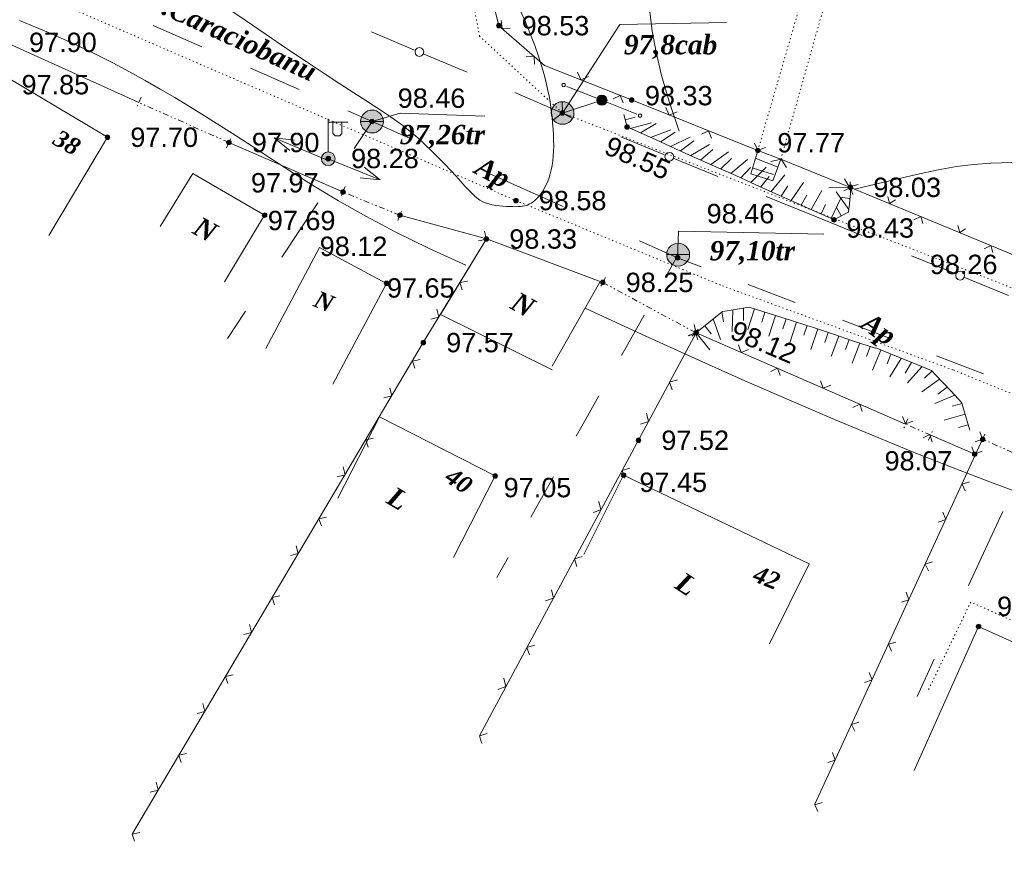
# Model space of a CAD drawing. Header units: millimetres. Extents: x 9396 to 25236, y 15106 to 31102.
# Tile 98 of 256: x 10985 to 11071, y 16068 to 16142. Entities that reach past the tile are written whole.
import ezdxf
from ezdxf.enums import TextEntityAlignment as Align

# ---------------------------------------------------------------- set-up
doc = ezdxf.new("R2010")
doc.units = ezdxf.units.MM
for name, pattern in [('DIVIDE', [1.25, 0.5, -0.25, 0, -0.25, 0, -0.25]), ('DOT', [0.25, 0, -0.25]), ('HIDDEN', [0.375, 0.25, -0.125])]:
    doc.linetypes.add(name, pattern=pattern)
for name, color, linetype, lineweight, true_color in [('1001010', 7, 'Continuous', 9, 0x000000), ('10010110', 7, 'Continuous', 20, 0xa25100), ('10010212', 7, 'Continuous', 9, 0x000000), ('1060000', 7, 'Continuous', 9, 0x000000), ('1070000', 7, 'DOT', 9, 0x000000), ('2030003', 7, 'Continuous', 9, 0x000000), ('2030012', 7, 'Continuous', 9, 0x000000), ('21100200', 7, 'HIDDEN', 0, 0x800080), ('3000105', 7, 'DIVIDE', 9, 0x000000), ('3000260', 7, 'Continuous', 9, 0x000000), ('5010210', 7, 'Continuous', 20, 0x008000), ('5010420', 7, 'Continuous', 9, 0x000000), ('6011210', 1, 'Continuous', 9, 0xff0000), ('9010110', 7, 'Continuous', 9, 0x000000), ('9010120', 7, 'Continuous', 20, 0x000000), ('9010200', 7, 'Continuous', 9, 0x000000)]:
    doc.layers.add(name, color=color, linetype=linetype, lineweight=lineweight, true_color=true_color)
doc.styles.add('10', font='timesbi.ttf', dxfattribs={"height": 0.001481})
doc.styles.add('12', font='timesbi.ttf', dxfattribs={"height": 0.001693})
doc.styles.add('2', font='timesbi.ttf', dxfattribs={"height": 0.001693})
doc.styles.add('3', font='timesbi.ttf', dxfattribs={"height": 0.001693})
doc.styles.add('9', font='timesbi.ttf', dxfattribs={"height": 0.001693})
doc.styles.add('F2', font='arial.ttf', dxfattribs={"height": 0.001693})

# ---------------------------------------------------------------- blocks, each defined once
blk = doc.blocks.new('SYMBOL21100200')
at = {"true_color": 0x800080}
h = blk.add_hatch(color=216, dxfattribs=at)
edge = h.paths.add_edge_path()
edge.add_arc((0, 0), 0.1, 0, 360)
at = {"color": 216, "linetype": 'Continuous', "lineweight": 0, "true_color": 0x800080}
blk.add_circle((0, 0), 0.1, dxfattribs=at)
blk = doc.blocks.new('SYMBOL5010420')
at = {"true_color": 0xffffff}
h = blk.add_hatch(color=7, dxfattribs=at)
edge = h.paths.add_edge_path()
edge.add_arc((0, 0), 0.5, 0, 360)
at = {"color": 18, "linetype": 'Continuous', "lineweight": 9, "true_color": 0x000000, "flags": 128}
blk.add_lwpolyline([(-0.5, 0), (0.5, 0)], dxfattribs=at)
at = {"color": 18, "linetype": 'Continuous', "lineweight": 9, "true_color": 0x000000}
blk.add_circle((0, 0), 0.5, dxfattribs=at)
blk = doc.blocks.new('SYMBOL2030012')
at = {"true_color": 0xffffff}
h = blk.add_hatch(color=7, dxfattribs=at)
edge = h.paths.add_edge_path()
edge.add_arc((0, 0), 0.225, 0, 360)
at = {"true_color": 0x000000}
h = blk.add_hatch(color=18, dxfattribs=at)
edge = h.paths.add_edge_path()
edge.add_arc((0, 0), 0.05, 0, 360)
at = {"color": 18, "linetype": 'Continuous', "lineweight": 0, "true_color": 0x000000}
for radius in [0.225, 0.05]:
    blk.add_circle((0, 0), radius, dxfattribs=at)
blk = doc.blocks.new('SYMBOL2030003')
at = {"true_color": 0xffffff}
h = blk.add_hatch(color=7, dxfattribs=at)
edge = h.paths.add_edge_path()
edge.add_arc((0, 0), 0.3, 0, 360)
at = {"true_color": 0x000000}
h = blk.add_hatch(color=18, dxfattribs=at)
edge = h.paths.add_edge_path()
edge.add_arc((0, 0), 0.1, 0, 360)
at = {"color": 18, "linetype": 'Continuous', "lineweight": 0, "true_color": 0x000000, "flags": 128}
for points in [[(0, 0.3), (0, 1.75)], [(0, 1.6), (0.85, 1.6)], [(0.2, 1.6), (0.2, 1.1), (0.3, 1), (0.5, 1), (0.6, 1.1), (0.6, 1.6)]]:
    blk.add_lwpolyline(points, dxfattribs=at)
at = {"color": 18, "linetype": 'Continuous', "lineweight": 0, "true_color": 0x000000}
for radius in [0.3, 0.1]:
    blk.add_circle((0, 0), radius, dxfattribs=at)
blk = doc.blocks.new('SYMBOL9010200')
at = {"true_color": 0xffffff}
h = blk.add_hatch(color=7, dxfattribs=at)
edge = h.paths.add_edge_path()
edge.add_arc((0.01, 0), 0.495, 0, 360)
at = {"color": 18, "linetype": 'Continuous', "lineweight": 0, "true_color": 0x000000, "flags": 128}
for points in [[(0.0025, 0.007), (-0.007, 0.495)], [(0.0025, 0.0025), (-0.3845, -0.3005)], [(0.005, 0), (0.44, -0.238)]]:
    blk.add_lwpolyline(points, dxfattribs=at)
at = {"color": 18, "linetype": 'Continuous', "lineweight": 0, "true_color": 0x000000}
blk.add_circle((0.01, 0), 0.495, dxfattribs=at)

msp = doc.modelspace()

# ---------------------------------------------------------------- linework, layer by layer
at = {"layer": '1001010', "color": 253}
for p, q in [((10983.242, 16137.031), (10992.2, 16131.674)), ((10987.068, 16123.091), (10992.2, 16131.674)), ((11051.083, 16129.753), (11049.079, 16130.511)), ((11050.76, 16129.098), (11048.843, 16129.839)), ((10996.804, 16123.871), (10999.665, 16128.492)), ((10999.665, 16128.492), (11005.936, 16124.849)), ((11050.45, 16128.418), (11048.658, 16128.974)), ((11002.422, 16119.024), (11005.936, 16124.849)), ((11021.328, 16116.186), (11025.336, 16122.785)), ((11035.521, 16118.965), (11025.336, 16122.785)), ((11006.031, 16113.207), (11010.74, 16122.028)), ((11010.74, 16122.028), (11016.605, 16118.897)), ((11011.895, 16110.075), (11016.605, 16118.897)), ((11031.077, 16111.659), (11035.257, 16119.003)), ((11031.077, 16111.32), (11021.328, 16116.186)), ((11022.468, 16094.934), (11026.105, 16102.055)), ((11037.331, 16102.109), (11033.857, 16095.181))]:
    msp.add_line(p, q, dxfattribs=at)
for points in [[(11049.079, 16130.511, 0), (11048.472, 16128.479, 0), (11050.389, 16127.861, 0), (11051.083, 16129.753, 0)], [(11026.105, 16102.055, 0), (11015.977, 16107.228, 0), (11012.34, 16100.107, 0)], [(11037.331, 16102.109, 0), (11053.577, 16094.375, 0), (11050.104, 16087.367, 0)], [(11093.742, 16077.439, 0), (11068.38, 16088.889, 0), (11062.749, 16076.287, 0)]]:
    msp.add_polyline3d(points, dxfattribs=at)
at = {"layer": '10010110'}
for points in [[(11039.906, 16163.832, 0), (11039.794, 16161.106, 1.212), (11039.697, 16158.628, 4.15), (11039.615, 16156.368, 8.731), (11039.548, 16154.298, 14.872), (11039.496, 16152.391, 22.491), (11039.459, 16150.616, 31.504), (11039.437, 16148.947, 41.83), (11039.429, 16147.355, 53.384), (11039.441, 16145.808, 65.745), (11039.495, 16144.26, 77.13), (11039.616, 16142.662, 85.418), (11039.833, 16140.966, 88.485), (11040.172, 16139.121, 84.211), (11040.659, 16137.079, 70.473), (11041.321, 16134.791, 45.148), (11042.185, 16132.208, 6.116)], [(11028.328, 16142.746, 25.545), (11028.778, 16141.698, 23.693), (11029.19, 16140.677, 24.272), (11029.56, 16139.698, 27.524), (11029.882, 16138.779, 33.691), (11030.155, 16137.933, 42.813), (11030.383, 16137.154, 54.12), (11030.569, 16136.436, 66.636), (11030.72, 16135.768, 79.386), (11030.84, 16135.144, 91.396), (11030.936, 16134.555, 101.691), (11031.012, 16133.993, 109.297), (11031.074, 16133.449, 113.239), (11031.126, 16132.918, 112.848), (11031.167, 16132.398, 108.685), (11031.197, 16131.891, 101.613), (11031.215, 16131.399, 92.499), (11031.22, 16130.923, 82.209), (11031.211, 16130.465, 71.606), (11031.186, 16130.026, 61.558), (11031.145, 16129.608, 52.93), (11031.087, 16129.212, 46.382), (11031.013, 16128.839, 41.758), (11030.924, 16128.487, 38.699), (11030.823, 16128.158, 36.844), (11030.711, 16127.85, 35.833), (11030.588, 16127.565, 35.306), (11030.458, 16127.3, 34.901), (11030.32, 16127.058, 34.26), (11030.177, 16126.836, 33.148), (11030.03, 16126.636, 31.845), (11029.879, 16126.456, 30.754), (11029.727, 16126.295, 30.282), (11029.572, 16126.154, 30.834), (11029.418, 16126.031, 32.814), (11029.264, 16125.926, 36.628), (11029.113, 16125.839, 42.682), (11028.963, 16125.768, 51.192), (11028.812, 16125.712, 61.627), (11028.655, 16125.67, 73.266), (11028.49, 16125.639, 85.388), (11028.311, 16125.619, 97.273), (11028.115, 16125.608, 108.201), (11027.897, 16125.604, 117.451), (11027.655, 16125.606, 124.303), (11027.385, 16125.611, 128.234), (11027.093, 16125.623, 129.51), (11026.785, 16125.643, 128.593), (11026.469, 16125.672, 125.945), (11026.152, 16125.714, 122.031), (11025.841, 16125.769, 117.312), (11025.543, 16125.841, 112.251), (11025.264, 16125.93, 107.312), (11025.01, 16126.04, 102.846), (11024.771, 16126.175, 98.769), (11024.539, 16126.34, 94.884), (11024.302, 16126.541, 90.996), (11024.05, 16126.784, 86.908), (11023.772, 16127.072, 82.426), (11023.459, 16127.412, 77.353), (11023.098, 16127.808, 71.494), (11022.684, 16128.264, 64.757), (11022.218, 16128.77, 57.468), (11021.707, 16129.314, 50.057), (11021.156, 16129.883, 42.956), (11020.572, 16130.466, 36.593), (11019.961, 16131.05, 31.401), (11019.327, 16131.624, 27.807), (11018.678, 16132.176, 26.244), (11018.014, 16132.698, 27.017), (11017.317, 16133.208, 29.932), (11016.564, 16133.728, 34.672), (11015.73, 16134.28, 40.919), (11014.794, 16134.887, 48.355), (11013.732, 16135.57, 56.663), (11012.52, 16136.353, 65.524), (11011.135, 16137.258, 74.62), (11009.567, 16138.296, 83.405), (11007.858, 16139.442, 90.41), (11006.061, 16140.657, 93.937), (11004.233, 16141.905, 92.29), (11002.427, 16143.15, 83.77)], [(11023.548, 16120.477, 134.964), (11020.32, 16121.95, 99.36), (11017.406, 16123.385, 79.634), (11014.779, 16124.777, 72.61), (11012.409, 16126.118, 75.115), (11010.268, 16127.4, 83.974), (11008.329, 16128.617, 96.012), (11006.563, 16129.761, 108.057), (11004.941, 16130.826, 116.932), (11003.437, 16131.807, 120.199), (11002.025, 16132.715, 118.351), (11000.681, 16133.564, 112.62), (10999.38, 16134.368, 104.233), (10998.097, 16135.139, 94.42), (10996.808, 16135.893, 84.411), (10995.489, 16136.643, 75.435), (10994.116, 16137.403, 68.721), (10992.654, 16138.187, 65.021), (10991.036, 16139.01, 63.184), (10989.187, 16139.889, 61.578), (10987.029, 16140.84, 58.576), (10984.487, 16141.879, 52.546)], [(11073.569, 16129.515, 17.451), (11071.298, 16129.463, 38.369), (11069.48, 16129.396, 53.096), (11067.925, 16129.288, 61.428), (11066.446, 16129.11, 63.16), (11064.855, 16128.834, 58.087), (11062.964, 16128.432, 46.006), (11060.586, 16127.877, 26.712), (11057.531, 16127.141, 0)], [(11072.15, 16100.499, 6.82), (11069.141, 16101.624, 8.14), (11066.01, 16102.827, 10.663), (11062.758, 16104.113, 14.089), (11059.359, 16105.495, 17.728), (11055.778, 16106.991, 20.794), (11051.982, 16108.616, 22.5), (11047.936, 16110.386, 22.061), (11043.607, 16112.317, 18.688), (11038.961, 16114.426, 11.597), (11033.963, 16116.729, 0)]]:
    msp.add_polyline3d(points, dxfattribs=at)
at = {"layer": '10010212', "color": 253}
for p, q in [((11037.481, 16133.207), (11038.351, 16133.437)), ((11037.921, 16132.447), (11039.761, 16132.947)), ((11037.921, 16132.447), (11039.761, 16132.947)), ((11038.801, 16132.057), (11040.191, 16132.877)), ((11040.121, 16131.467), (11038.361, 16132.257)), ((11039.681, 16131.657), (11041.461, 16132.317)), ((11039.681, 16131.657), (11041.461, 16132.317)), ((11040.561, 16131.267), (11041.841, 16132.127)), ((11041.441, 16130.877), (11043.161, 16131.687)), ((11041.441, 16130.877), (11043.161, 16131.687)), ((11041.881, 16130.677), (11040.121, 16131.467)), ((11042.321, 16130.477), (11043.491, 16131.367)), ((11043.201, 16130.087), (11044.841, 16131.047)), ((11043.201, 16130.087), (11044.841, 16131.047)), ((11043.631, 16129.887), (11041.881, 16130.677)), ((11045.391, 16129.097), (11043.631, 16129.887)), ((11044.071, 16129.687), (11045.131, 16130.607)), ((11044.951, 16129.297), (11046.501, 16130.397)), ((11044.951, 16129.297), (11046.501, 16130.397)), ((11047.151, 16128.317), (11045.391, 16129.097)), ((11045.831, 16128.907), (11046.781, 16129.827)), ((11046.711, 16128.507), (11048.161, 16129.737)), ((11046.711, 16128.507), (11048.161, 16129.737)), ((11047.591, 16128.117), (11048.421, 16129.037)), ((11048.471, 16127.717), (11049.811, 16129.067)), ((11048.471, 16127.717), (11049.811, 16129.067)), ((11048.911, 16127.527), (11047.151, 16128.317)), ((11048.472, 16128.479), (11048.472, 16128.479)), ((11049.351, 16127.327), (11050.061, 16128.237)), ((11050.231, 16126.937), (11051.441, 16128.397)), ((11050.231, 16126.937), (11051.441, 16128.397)), ((11050.661, 16126.737), (11048.911, 16127.527)), ((11051.101, 16126.537), (11051.711, 16127.437)), ((11051.981, 16126.147), (11053.071, 16127.707)), ((11051.981, 16126.147), (11053.071, 16127.707)), ((11057.181, 16127.287), (11055.281, 16127.247)), ((11057.181, 16127.287), (11055.281, 16127.247)), ((11052.421, 16125.947), (11050.661, 16126.737)), ((11052.861, 16125.747), (11053.351, 16126.617)), ((11053.741, 16125.357), (11054.681, 16127.007)), ((11053.741, 16125.357), (11054.681, 16127.007)), ((11057.031, 16125.367), (11055.921, 16126.907)), ((11057.031, 16125.367), (11055.921, 16126.907)), ((11057.141, 16126.327), (11056.251, 16126.427)), ((11054.181, 16125.157), (11052.421, 16125.947)), ((11054.621, 16124.967), (11055.001, 16125.787)), ((11055.501, 16124.567), (11056.301, 16126.297)), ((11055.501, 16124.567), (11056.301, 16126.297)), ((11056.361, 16124.797), (11055.931, 16125.597)), ((11055.941, 16124.367), (11054.181, 16125.157)), ((11045.921, 16116.427), (11046.061, 16115.537)), ((11046.401, 16116.507), (11048.311, 16116.807)), ((11046.881, 16116.577), (11046.841, 16114.677)), ((11046.881, 16116.577), (11046.841, 16114.677)), ((11047.831, 16116.727), (11047.831, 16115.657)), ((11048.781, 16116.667), (11048.201, 16114.857)), ((11048.781, 16116.667), (11048.201, 16114.857)), ((11048.311, 16116.817), (11050.161, 16116.237)), ((11049.701, 16116.377), (11049.421, 16115.517)), ((11050.161, 16116.237), (11052.011, 16115.647)), ((11043.301, 16114.267), (11044.801, 16115.487)), ((11045.181, 16115.797), (11045.811, 16113.997)), ((11045.181, 16115.797), (11045.811, 16113.997)), ((11050.621, 16116.087), (11050.041, 16114.277)), ((11050.621, 16116.087), (11050.041, 16114.277)), ((11051.551, 16115.797), (11051.271, 16114.927)), ((11052.471, 16115.497), (11051.871, 16113.697)), ((11052.471, 16115.497), (11051.871, 16113.697)), ((11043.681, 16114.567), (11044.871, 16113.097)), ((11043.681, 16114.567), (11044.871, 16113.097)), ((11044.431, 16115.177), (11044.991, 16114.487)), ((11053.391, 16115.207), (11053.111, 16114.357)), ((11054.311, 16114.907), (11053.701, 16113.107)), ((11054.311, 16114.907), (11053.701, 16113.107)), ((11053.851, 16115.057), (11055.691, 16114.447)), ((11055.231, 16114.597), (11054.941, 16113.737)), ((11055.691, 16114.447), (11057.531, 16113.827)), ((11056.151, 16114.287), (11055.501, 16112.507)), ((11056.151, 16114.287), (11055.501, 16112.507)), ((11057.071, 16113.987), (11056.751, 16113.117)), ((11057.991, 16113.677), (11057.311, 16111.907)), ((11057.991, 16113.677), (11057.311, 16111.907)), ((11057.531, 16113.827), (11059.371, 16113.217)), ((11058.911, 16113.367), (11058.571, 16112.487)), ((11059.821, 16113.067), (11059.111, 16111.307)), ((11059.821, 16113.067), (11059.111, 16111.307)), ((11059.381, 16113.247), (11061.171, 16112.517)), ((11060.721, 16112.697), (11060.381, 16111.867)), ((11061.621, 16112.337), (11060.611, 16110.727)), ((11061.621, 16112.337), (11060.611, 16110.727)), ((11061.171, 16112.517), (11062.971, 16111.787)), ((11062.521, 16111.977), (11061.961, 16111.057)), ((11063.421, 16111.607), (11062.151, 16110.197)), ((11063.421, 16111.607), (11062.151, 16110.197)), ((11064.301, 16111.227), (11063.651, 16110.617)), ((11064.971, 16110.527), (11063.431, 16109.407)), ((11064.971, 16110.527), (11063.431, 16109.407)), ((11064.641, 16110.877), (11065.971, 16109.467)), ((11065.631, 16109.817), (11064.811, 16109.217)), ((11066.301, 16109.117), (11064.541, 16108.387)), ((11066.301, 16109.117), (11064.541, 16108.387)), ((11066.941, 16108.397), (11066.071, 16108.147)), ((11067.071, 16107.937), (11067.611, 16106.067)), ((11067.211, 16107.467), (11065.381, 16106.937)), ((11067.211, 16107.467), (11065.381, 16106.937)), ((11067.481, 16106.537), (11066.611, 16106.287))]:
    msp.add_line(p, q, dxfattribs=at)
for points in [[(11038.361, 16132.257, 0), (11037.641, 16132.577, 0), (11037.361, 16133.677, 0)], [(11057.161, 16127.767, 0), (11057.191, 16126.747, 0), (11057.081, 16125.847, 0)], [(11057.081, 16125.847, 0), (11057.001, 16125.137, 0), (11055.931, 16124.577, 0)], [(11044.801, 16115.487, 0), (11045.971, 16116.437, 0), (11046.401, 16116.507, 0)], [(11052.011, 16115.647, 0), (11053.451, 16115.187, 0), (11053.851, 16115.057, 0)], [(11062.971, 16111.787, 0), (11064.271, 16111.267, 0), (11064.641, 16110.877, 0)], [(11065.971, 16109.467, 0), (11066.921, 16108.457, 0), (11067.071, 16107.937, 0)]]:
    msp.add_polyline3d(points, dxfattribs=at)
at = {"layer": '1060000', "color": 253}
for p, q in [((10994.936, 16134.714), (10983.343, 16139.975)), ((11012.792, 16126.893), (11002.812, 16131.22)), ((11025.336, 16122.785), (11017.773, 16124.854))]:
    msp.add_line(p, q, dxfattribs=at)
for points in [[(11031.982, 16133.797, 89.722), (11037.004, 16141.536, 89.722), (11046.334, 16141.706, 89.722)], [(11015.338, 16133.053, 0), (11017.796, 16133.789, 0), (11025.204, 16133.525, 0)], [(11042.062, 16121.133, 0), (11042.137, 16123.47, 0), (11054.837, 16123.206, 0)]]:
    msp.add_polyline3d(points, dxfattribs=at)
at = {"layer": '1070000', "color": 253}
msp.add_line((11031.982, 16133.797), (11118.946, 16099.981), dxfattribs=at)
for points in [[(11031.982, 16133.797, 0), (11024.742, 16140.511, 0), (11021.27, 16158.679, 0), (11021.527, 16163.406, 0), (11023.949, 16169.555, 0)], [(11049.079, 16130.511, 0), (11054.259, 16148.418, 0), (11052.213, 16148.79, 0), (11052.337, 16150.774, 0), (11043.345, 16151.27, 0), (11043.717, 16157.72, 0)], [(11051.083, 16129.753, 0), (11056.306, 16148.232, 0), (11058.662, 16147.922, 0), (11059.034, 16150.526, 0), (11065.669, 16150.402, 0), (11066.103, 16157.162, 0)], [(10966.57, 16152.635, 0), (11027.918, 16126.141, 0), (11045.971, 16118.68, 0)], [(11045.971, 16118.68, 0), (11066.174, 16111.322, 0), (11099.971, 16097.603, 0), (11164.883, 16068.086, 0)], [(11093.473, 16094.687, 0), (11089.015, 16084.713, 0), (11083.412, 16087.324, 0), (11082.036, 16084.571, 0), (11067.697, 16091.028, 0), (11063.946, 16083.241, 0)]]:
    msp.add_polyline3d(points, dxfattribs=at)
at = {"layer": '3000105', "color": 253}
for p, q in [((10995.139, 16135.171), (10994.693, 16134.166)), ((11002.812, 16131.22), (10994.936, 16134.714)), ((11002.61, 16130.763), (11003.056, 16131.769)), ((11012.981, 16127.356), (11012.565, 16126.338)), ((11017.773, 16124.854), (11012.792, 16126.893)), ((11017.583, 16124.391), (11018, 16125.409)), ((11035.758, 16119.405), (11035.236, 16118.437)), ((11035.521, 16118.965), (11043.676, 16114.571)), ((11043.439, 16114.13), (11043.961, 16115.099)), ((11062.193, 16107.049), (11061.754, 16106.04)), ((11064.194, 16105.632), (11061.993, 16106.59)), ((11063.994, 16105.173), (11064.433, 16106.182)), ((11068.938, 16105.716), (11068.498, 16104.707)), ((11074.011, 16102.959), (11068.738, 16105.257))]:
    msp.add_line(p, q, dxfattribs=at)
at = {"layer": '3000260', "color": 253}
for p, q in [((11051.083, 16129.753), (11057.176, 16127.288)), ((11057.176, 16127.288), (11072.802, 16120.825)), ((11043.676, 16114.571), (11024.747, 16079.38)), ((11061.993, 16106.59), (11043.676, 16114.571)), ((11068.736, 16105.261), (11054.073, 16073.353)), ((11068.044, 16103.954), (11064.194, 16105.632))]:
    msp.add_line(p, q, dxfattribs=at)
for points in [[(11049.079, 16130.511, 0), (11038.029, 16134.939, 0), (11030.429, 16137.965, 0), (11026.42, 16141.427, 0), (11024.764, 16148.16, 0), (11022.794, 16158.74, 0), (11025.282, 16160.727, 0)], [(11027.421, 16141.217, 0), (11026.701, 16141.187, 0), (11026.641, 16141.897, 0)], [(11029.531, 16138.077, 0), (11029.501, 16138.767, 0), (11028.821, 16138.697, 0)], [(11034.271, 16136.977, 0), (11033.591, 16136.707, 0), (11033.301, 16137.357, 0)], [(11037.291, 16134.697, 0), (11037.031, 16135.337, 0), (11036.421, 16135.047, 0)], [(11042.011, 16133.887, 0), (11041.331, 16133.617, 0), (11041.041, 16134.267, 0)], [(11045.021, 16131.597, 0), (11044.771, 16132.237, 0), (11044.151, 16131.947, 0)], [(11049.751, 16130.777, 0), (11049.071, 16130.517, 0), (11048.781, 16131.167, 0)], [(11050.221, 16129.557, 0), (11051.101, 16129.747, 0), (11051.571, 16129.017, 0)], [(11056.601, 16126.987, 0), (11057.181, 16127.287, 0), (11057.371, 16126.667, 0)], [(11056.641, 16128.047, 0), (11057.071, 16127.327, 0), (11057.851, 16127.557, 0)], [(11060.431, 16126.487, 0), (11060.591, 16125.877, 0), (11061.121, 16126.197, 0)], [(11062.731, 16124.447, 0), (11063.321, 16124.747, 0), (11063.501, 16124.127, 0)], [(11066.561, 16123.947, 0), (11066.731, 16123.337, 0), (11067.251, 16123.657, 0)], [(11025.171, 16123.477, 0), (11025.331, 16122.777, 0), (11024.651, 16122.617, 0)], [(11025.336, 16122.785, 0), (11019.819, 16113.713, 0), (10994.381, 16070.778, 0)], [(11068.871, 16121.917, 0), (11069.451, 16122.217, 0), (11069.631, 16121.597, 0)], [(11023.681, 16119.097, 0), (11023.011, 16118.967, 0), (11023.211, 16118.327, 0)], [(11021.001, 16116.627, 0), (11021.161, 16115.927, 0), (11020.481, 16115.767, 0)], [(11043.501, 16115.287, 0), (11043.671, 16114.557, 0), (11042.981, 16114.327, 0)], [(11043.831, 16113.957, 0), (11043.621, 16114.597, 0), (11043.031, 16114.307, 0)], [(11048.271, 16113.117, 0), (11047.621, 16112.857, 0), (11047.381, 16113.507, 0)], [(11019.531, 16112.247, 0), (11018.871, 16112.107, 0), (11019.071, 16111.477, 0)], [(11051.021, 16110.827, 0), (11050.801, 16111.467, 0), (11050.211, 16111.177, 0)], [(11042.041, 16110.467, 0), (11041.361, 16110.257, 0), (11041.571, 16109.597, 0)], [(11055.461, 16109.987, 0), (11054.801, 16109.727, 0), (11054.561, 16110.377, 0)], [(11016.881, 16109.737, 0), (11017.051, 16109.047, 0), (11016.371, 16108.877, 0)], [(11039.341, 16107.557, 0), (11039.511, 16106.827, 0), (11038.821, 16106.587, 0)], [(11058.201, 16107.697, 0), (11057.991, 16108.337, 0), (11057.391, 16108.047, 0)], [(11062.641, 16106.857, 0), (11061.981, 16106.597, 0), (11061.741, 16107.247, 0)], [(11068.481, 16105.907, 0), (11068.731, 16105.257, 0), (11068.081, 16105.037, 0)], [(11015.451, 16105.347, 0), (11014.781, 16105.207, 0), (11014.991, 16104.577, 0)], [(11064.331, 16105.027, 0), (11064.121, 16105.667, 0), (11063.541, 16105.377, 0)], [(11068.681, 16104.217, 0), (11068.031, 16103.957, 0), (11067.801, 16104.607, 0)], [(11012.801, 16102.847, 0), (11012.971, 16102.147, 0), (11012.291, 16101.977, 0)], [(11037.881, 16102.737, 0), (11037.201, 16102.527, 0), (11037.411, 16101.867, 0)], [(11067.581, 16101.547, 0), (11066.941, 16101.347, 0), (11067.221, 16100.757, 0)], [(11035.181, 16099.827, 0), (11035.351, 16099.097, 0), (11034.661, 16098.857, 0)], [(11065.261, 16098.897, 0), (11065.511, 16098.237, 0), (11064.861, 16098.017, 0)], [(11011.361, 16098.457, 0), (11010.691, 16098.317, 0), (11010.901, 16097.677, 0)], [(11008.711, 16095.947, 0), (11008.881, 16095.257, 0), (11008.201, 16095.087, 0)], [(11033.721, 16094.997, 0), (11033.041, 16094.797, 0), (11033.251, 16094.127, 0)], [(11064.361, 16094.537, 0), (11063.721, 16094.337, 0), (11063.991, 16093.747, 0)], [(11031.021, 16092.087, 0), (11031.191, 16091.357, 0), (11030.501, 16091.127, 0)], [(11007.271, 16091.557, 0), (11006.611, 16091.417, 0), (11006.811, 16090.787, 0)], [(11062.041, 16091.887, 0), (11062.291, 16091.227, 0), (11061.631, 16091.007, 0)], [(11004.621, 16089.047, 0), (11004.791, 16088.357, 0), (11004.111, 16088.187, 0)], [(11029.561, 16087.267, 0), (11028.881, 16087.057, 0), (11029.091, 16086.397, 0)], [(11061.131, 16087.517, 0), (11060.491, 16087.327, 0), (11060.771, 16086.727, 0)], [(11003.191, 16084.657, 0), (11002.521, 16084.517, 0), (11002.731, 16083.887, 0)], [(11026.851, 16084.357, 0), (11027.031, 16083.627, 0), (11026.331, 16083.387, 0)], [(11058.811, 16084.867, 0), (11059.061, 16084.217, 0), (11058.411, 16083.997, 0)], [(11000.541, 16082.157, 0), (11000.711, 16081.457, 0), (11000.031, 16081.287, 0)], [(11057.911, 16080.507, 0), (11057.271, 16080.317, 0), (11057.551, 16079.717, 0)], [(11025.401, 16079.537, 0), (11024.721, 16079.327, 0), (11024.931, 16078.667, 0)], [(10999.101, 16077.767, 0), (10998.441, 16077.627, 0), (10998.641, 16076.987, 0)], [(11055.591, 16077.857, 0), (11055.841, 16077.197, 0), (11055.191, 16076.977, 0)], [(10996.451, 16075.257, 0), (10996.621, 16074.567, 0), (10995.941, 16074.397, 0)], [(11054.691, 16073.497, 0), (11054.051, 16073.297, 0), (11054.321, 16072.707, 0)], [(10995.011, 16070.867, 0), (10994.351, 16070.727, 0), (10994.551, 16070.097, 0)]]:
    msp.add_polyline3d(points, dxfattribs=at)
at = {"layer": '5010210'}
for p, q in [((10996.201, 16141.447), (10998.321, 16140.517)), ((10998.321, 16140.517), (11000.451, 16139.587)), ((11008.961, 16135.857), (11004.701, 16137.717)), ((11013.211, 16133.987), (11015.341, 16133.057)), ((11013.761, 16130.687), (11015.341, 16133.057)), ((11018.681, 16131.567), (11015.341, 16133.057)), ((11025.361, 16128.587), (11032.041, 16125.607)), ((11010.591, 16125.947), (11007.431, 16121.197)), ((11042.061, 16121.137), (11038.721, 16122.627)), ((11041.111, 16119.647), (11042.101, 16121.417)), ((11044.121, 16120.357), (11042.061, 16121.137)), ((11048.241, 16118.787), (11052.351, 16117.227)), ((11002.691, 16114.087), (11004.271, 16116.457)), ((11039.131, 16116.117), (11037.151, 16112.587)), ((11058.531, 16114.887), (11056.471, 16115.667)), ((11060.591, 16114.107), (11058.531, 16114.887)), ((11064.701, 16112.547), (11068.821, 16110.987)), ((11034.181, 16107.287), (11035.171, 16109.057)), ((11033.181, 16105.527), (11034.181, 16107.287)), ((11031.201, 16101.987), (11029.221, 16098.457)), ((11070.501, 16098.947), (11067.501, 16092.477)), ((11026.251, 16093.157), (11027.241, 16094.927)), ((11063.001, 16082.777), (11064.501, 16086.017))]:
    msp.add_line(p, q, dxfattribs=at)
at = {"layer": '6011210'}
for p, q in [((11011.304, 16129.736), (11006.782, 16131.623)), ((11011.504, 16129.802), (11016.046, 16127.964))]:
    msp.add_line(p, q, dxfattribs=at)
for points in [[(11008.158, 16130.507, 0), (11006.782, 16131.623, 0), (11006.782, 16131.623, 0), (11008.543, 16131.43, 0)], [(11014.658, 16129.065, 0), (11016.046, 16127.964, 0), (11016.046, 16127.964, 0), (11014.283, 16128.138, 0)]]:
    msp.add_polyline3d(points, dxfattribs=at)
at = {"layer": '9010110', "color": 253}
for q in [(11032.368, 16136.129), (11038.501, 16133.689)]:
    msp.add_line((11035.439, 16134.92), q, dxfattribs=at)
for points in [[(11032.239, 16136.238, 0), (11032.219, 16136.313, 0), (11032.164, 16136.368, 0), (11032.089, 16136.388, 0), (11032.014, 16136.368, 0), (11031.959, 16136.313, 0), (11031.939, 16136.238, 0), (11031.959, 16136.163, 0), (11032.014, 16136.109, 0), (11032.089, 16136.088, 0), (11032.164, 16136.109, 0), (11032.219, 16136.163, 0), (11032.239, 16136.238, 0)], [(11038.929, 16133.577, 0), (11038.909, 16133.652, 0), (11038.854, 16133.707, 0), (11038.779, 16133.727, 0), (11038.704, 16133.707, 0), (11038.649, 16133.652, 0), (11038.629, 16133.577, 0), (11038.649, 16133.502, 0), (11038.704, 16133.447, 0), (11038.779, 16133.427, 0), (11038.854, 16133.447, 0), (11038.909, 16133.502, 0), (11038.929, 16133.577, 0)]]:
    msp.add_polyline3d(points, close=True, dxfattribs=at)
at = {"layer": '9010120', "color": 253}
for p, q in [((11019.061, 16139.307), (11015.301, 16140.907)), ((11023.641, 16137.357), (11019.811, 16138.987)), ((11027.811, 16135.577), (11031.981, 16133.797)), ((11040.911, 16130.147), (11037.091, 16131.707)), ((11045.571, 16128.237), (11041.671, 16129.837)), ((11049.811, 16126.507), (11054.051, 16124.777)), ((11054.051, 16124.777), (11058.201, 16123.077)), ((11066.341, 16119.747), (11062.521, 16121.307)), ((11071.001, 16117.837), (11067.101, 16119.437))]:
    msp.add_line(p, q, dxfattribs=at)
for points in [[(11019.471, 16138.747, 0), (11019.661, 16138.807, 0), (11019.801, 16138.937, 0), (11019.861, 16139.137, 0), (11019.801, 16139.327, 0), (11019.661, 16139.467, 0), (11019.471, 16139.517, 0), (11019.281, 16139.467, 0), (11019.141, 16139.327, 0), (11019.091, 16139.137, 0), (11019.141, 16138.937, 0), (11019.281, 16138.807, 0), (11019.471, 16138.747, 0)], [(11041.331, 16129.587, 0), (11041.521, 16129.637, 0), (11041.661, 16129.777, 0), (11041.721, 16129.977, 0), (11041.661, 16130.167, 0), (11041.521, 16130.307, 0), (11041.331, 16130.357, 0), (11041.141, 16130.307, 0), (11041.001, 16130.167, 0), (11040.951, 16129.977, 0), (11041.001, 16129.777, 0), (11041.141, 16129.637, 0), (11041.331, 16129.587, 0)], [(11066.761, 16119.187, 0), (11066.961, 16119.237, 0), (11067.101, 16119.387, 0), (11067.151, 16119.577, 0), (11067.101, 16119.767, 0), (11066.961, 16119.907, 0), (11066.761, 16119.957, 0), (11066.571, 16119.907, 0), (11066.431, 16119.767, 0), (11066.381, 16119.577, 0), (11066.431, 16119.387, 0), (11066.571, 16119.237, 0), (11066.761, 16119.187, 0)]]:
    msp.add_polyline3d(points, close=True, dxfattribs=at)
msp.add_polyline3d([(11035.441, 16134.917, 0), (11031.981, 16133.797, 0), (11032.771, 16133.477, 0)], dxfattribs=at)

# ---------------------------------------------------------------- block references
at = {"layer": '2030003', "color": 253, "xscale": 2, "yscale": 2, "zscale": 2}
msp.add_blockref('SYMBOL2030003', (11011.504, 16129.802, 182.014), dxfattribs=at)
at = {"layer": '2030012', "color": 253, "xscale": 2, "yscale": 2, "zscale": 2}
msp.add_blockref('SYMBOL2030012', (11035.439, 16134.92), dxfattribs=at)
at = {"layer": '21100200', "xscale": 2, "yscale": 2, "zscale": 2}
for p in [(11026.418, 16141.437, 197.06), (11038.038, 16134.937, 196.66), (11031.978, 16133.797, 196.96), (11015.338, 16133.057, 196.92), (11037.638, 16132.577, 197.1), (10992.198, 16131.677, 195.4), (11002.818, 16131.217, 195.8), (11011.503, 16129.82, 196.556), (11049.078, 16130.517, 195.54), (11057.178, 16127.297, 196.06), (11012.798, 16126.897, 195.94), (11027.918, 16126.137, 197.16), (11005.938, 16124.857, 195.38), (11017.778, 16124.857, 196.24), (11055.738, 16124.457, 196.86), (11025.338, 16122.777, 196.66), (11042.058, 16121.137, 196.92), (11016.598, 16118.897, 195.3), (11035.52, 16118.983, 196.501), (11043.678, 16114.577, 196.24), (11019.818, 16113.717, 195.14), (11038.638, 16105.177, 195.04), (11068.738, 16105.257, 196.3), (11068.038, 16103.957, 196.14), (11037.338, 16102.117, 194.9), (11026.105, 16102.055, 194.1), (11068.38, 16088.889, 195.1)]:
    msp.add_blockref('SYMBOL21100200', p, dxfattribs=at)
at = {"layer": '5010420', "color": 253, "xscale": 2, "yscale": 2, "zscale": 2}
for p in [(11015.338, 16133.053), (11042.105, 16121.416)]:
    msp.add_blockref('SYMBOL5010420', p, dxfattribs=at)
at = {"layer": '9010200', "color": 253, "xscale": 2, "yscale": 2, "zscale": 2}
msp.add_blockref('SYMBOL9010200', (11031.978, 16133.797, 190.317), dxfattribs=at)

# ---------------------------------------------------------------- texts
at = {"layer": '1001010', "color": 1, "true_color": 0xff0000, "style": '10'}
for s, height, rotation, p in [('38', 1.4813, 330.3, (10987.676, 16131.78)), ('N', 1.481, 337.8, (11010.385, 16117.617)), ('40', 1.4813, 325.8, (11022.007, 16102.274)), ('42', 1.4813, 338.3, (11048.814, 16093.578))]:
    msp.add_text(s, height=height, rotation=rotation, dxfattribs=at).set_placement(p, align=Align.MIDDLE_LEFT)
at = {"layer": '1001010', "color": 253, "style": '9'}
for s, rotation, p in [('N', 331.3, (10999.934, 16124.061)), ('N', 330.9, (11027.722, 16117.493)), ('L', 329.1, (11016.907, 16100.474)), ('L', 326.7, (11042.154, 16093.018))]:
    msp.add_text(s, height=1.693, rotation=rotation, dxfattribs=at).set_placement(p, align=Align.MIDDLE_LEFT)
at = {"layer": '1070000', "color": 253, "style": '2'}
msp.add_text('str.D.Caraciobanu', height=1.69297, rotation=335.6, dxfattribs=at).set_placement((10992.47, 16145.397, 109.28), align=Align.MIDDLE_LEFT)
at = {"layer": '21100200', "color": 253, "style": 'F2'}
for s, p in [('98.53', (11028.418, 16141.437, 197.06)), ('97.90', (10985.338, 16139.977, 195.8)), ('97.85', (10984.678, 16136.277, 195.7)), ('98.46', (11017.578, 16135.097, 196.92)), ('98.33', (11039.198, 16135.317, 46.1)), ('97.70', (10994.198, 16131.677, 195.4)), ('97.90', (11004.818, 16131.217, 195.8)), ('97.77', (11050.778, 16131.197, 0.16)), ('98.28', (11013.503, 16129.82, 196.556)), ('97.97', (11004.738, 16127.697, 4.44)), ('98.03', (11059.178, 16127.297, 196.06)), ('98.58', (11029.918, 16126.137, 197.16)), ('98.46', (11044.598, 16124.997)), ('97.69', (11006.218, 16124.397, 195.38)), ('98.43', (11056.818, 16123.737, 24.24)), ('98.12', (11010.758, 16122.137, 64.42)), ('98.33', (11027.338, 16122.777, 196.66)), ('98.26', (11064.118, 16120.557, 114.06)), ('98.25', (11037.52, 16118.983, 196.501)), ('97.65', (11016.638, 16118.497, 12.28)), ('97.57', (11021.818, 16113.717, 195.14)), ('97.52', (11040.638, 16105.177, 195.04)), ('98.07', (11060.158, 16103.377, 196.14)), ('97.45', (11038.718, 16101.497, 118.72)), ('97.05', (11026.845, 16101.035, 41.64)), ('97.55', (11070, 16090.649, 195.1))]:
    msp.add_text(s, height=1.693, dxfattribs=at).set_placement(p, align=Align.MIDDLE_LEFT)
for s, rotation, p in [('98.55', 336.3, (11035.858, 16131.057, 197.1)), ('98.12', 336.9, (11046.858, 16114.917, 196.24))]:
    msp.add_text(s, height=1.693, rotation=rotation, dxfattribs=at).set_placement(p, align=Align.MIDDLE_LEFT)
at = {"layer": '5010210', "color": 253, "style": '3'}
for rotation, p in [(332, (11024.581, 16129.317)), (324.8, (11058.451, 16115.772))]:
    msp.add_text('Ap', height=1.693, rotation=rotation, dxfattribs=at).set_placement(p, align=Align.MIDDLE_LEFT)
at = {"layer": '5010420', "color": 253, "style": '12'}
for s, p in [('97,26tr', (11017.758, 16131.913, 14.62)), ('97,10tr', (11044.865, 16121.756))]:
    msp.add_text(s, height=1.693, dxfattribs=at).set_placement(p, align=Align.MIDDLE_LEFT)
at = {"layer": '9010200', "color": 253, "style": '12'}
msp.add_text('97,8cab', height=1.693, dxfattribs=at).set_placement((11037.358, 16139.777, 96.097), align=Align.MIDDLE_LEFT)

doc.saveas('drawing.dxf')
